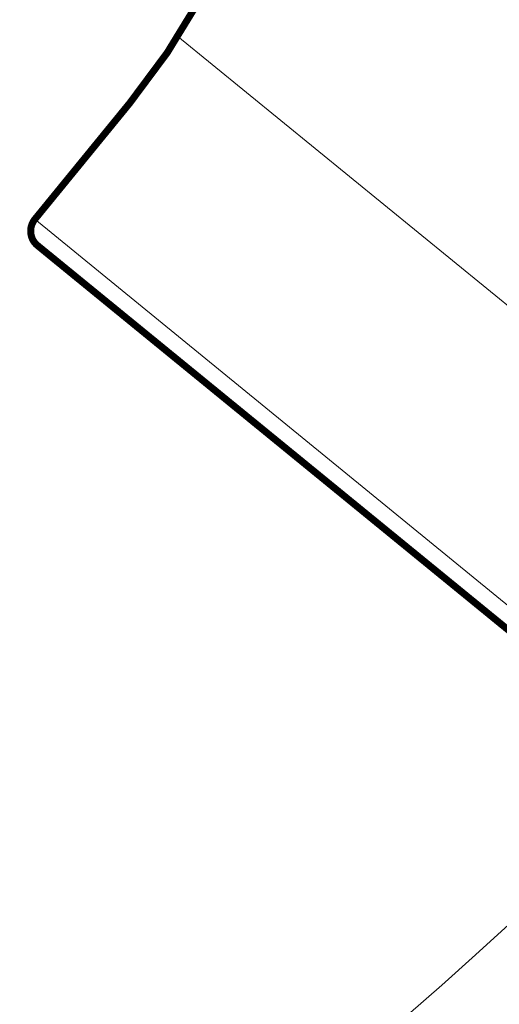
# Model space of a CAD drawing. Header units: millimetres. Extents: x 21148.2 to 21239.2, y 30135 to 30201.8.
# Tile 67 of 189: x 21177.712 to 21177.918, y 30158.825 to 30159.247. Entities that reach past the tile are written whole.
import ezdxf

# ---------------------------------------------------------------- set-up
doc = ezdxf.new("R2010")
doc.units = ezdxf.units.MM
doc.layers.add('AR-T1E-20-L1$0$ENHANCE PTB LVL 1 - BUILDING WALLS$0$I-FURN', color=7, linetype='Continuous', lineweight=13)
doc.layers.add('AR-T1E-20-L1$0$Seating', color=7, linetype='Continuous', lineweight=13)

# ---------------------------------------------------------------- blocks, each defined once
blk = doc.blocks.new('AR-T1E-20-L1$0$Landseat')
at = {"layer": 'AR-T1E-20-L1$0$Seating', "ltscale": 10}
blk.add_line((72.75, -292.5), (702.44, -292.5), dxfattribs=at)
at = {"layer": 'AR-T1E-20-L1$0$Seating', "ltscale": 10, "const_width": 3}
blk.add_lwpolyline([(74.83, 392), (74.83, 327.71, -0.112714), (45.1, 197.5, 0.228329), (45.1, -197.5, -0.112714), (74.83, -327.71), (74.83, -392, 0.414214), (82.83, -400), (696.83, -400, 0.414214), (704.83, -392), (704.83, -278.39, -0.026921), (707.72, -224.66, 0.053882), (707.72, 224.66, -0.026921), (704.83, 278.39), (704.83, 392, 0.414214), (696.83, 400), (82.83, 400, 0.414214)], format="xyb", close=True, dxfattribs=at)
at = {"layer": 'AR-T1E-20-L1$0$Seating', "ltscale": 10}
blk.add_lwpolyline([(74.83, -392), (696.83, -392), (696.83, -278.39, -0.026921), (699.77, -223.8, 0.053882), (699.77, 223.8, -0.026921), (696.83, 278.39), (696.83, 392), (74.83, 392)], format="xyb", dxfattribs=at)

msp = doc.modelspace()

# ---------------------------------------------------------------- linework, layer by layer
at = {"layer": 'AR-T1E-20-L1$0$ENHANCE PTB LVL 1 - BUILDING WALLS$0$I-FURN'}
msp.add_lwpolyline([(21151.6176, 30158.22001), (21161.78018, 30177.28148, -0.430225), (21166.68396, 30177.78571), (21178.8309, 30162.44884, -0.43714), (21176.96381, 30158.05313), (21154.57652, 30153.6581, -0.553804), (21151.62041, 30158.22603)], format="xyb", dxfattribs=at)
msp.add_lwpolyline([(21151.7967, 30158.13083), (21161.94872, 30177.17249, -0.426961), (21166.53924, 30177.6463), (21178.65843, 30162.34447, -0.433306), (21176.91019, 30158.24642), (21154.55586, 30153.85786, -0.550633)], format="xyb", close=True, dxfattribs=at)

# ---------------------------------------------------------------- block references
at = {"layer": 'AR-T1E-20-L1$0$Seating', "ltscale": 10, "xscale": 0.001, "yscale": 0.001, "zscale": 0.001, "rotation": 320.7656283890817}
msp.add_blockref('AR-T1E-20-L1$0$Landseat', (21177.90853, 30159.51256), dxfattribs=at)

doc.saveas('drawing.dxf')
